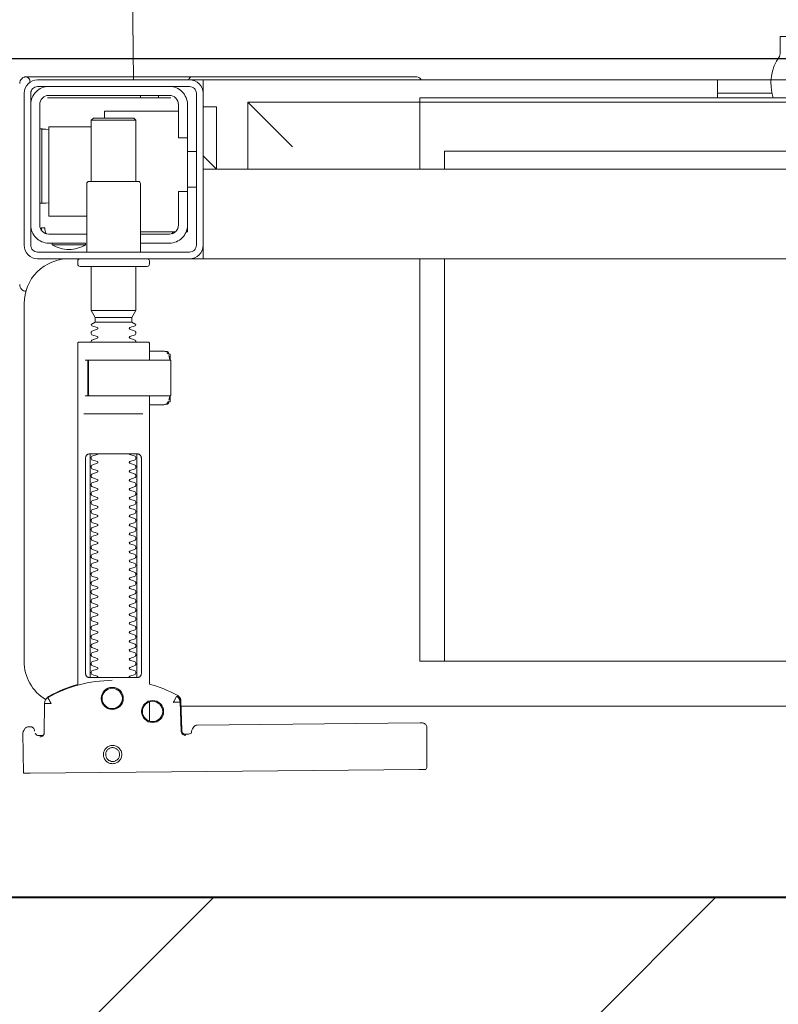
# Model space of a CAD drawing. Header units: millimetres. Extents: x -1893473 to 1546619, y -568027 to 942944.
# Tile 244 of 256: x 169311 to 169481, y -495583 to -495363. Entities that reach past the tile are written whole.
import ezdxf
from ezdxf.enums import TextEntityAlignment as Align

# ---------------------------------------------------------------- set-up
doc = ezdxf.new("R2010")
doc.units = ezdxf.units.MM
doc.header["$LTSCALE"] = 0.2
doc.layers.get('0').update_dxf_attribs({"lineweight": 0})
for name, color, linetype, lineweight in [('!! 0_Opis_pom', 9, 'Continuous', 13), ('!! 1_hatch projektowane ściany', 4, 'Continuous', 5), ('!! 1_OPIS POM NOWE', 140, 'Continuous', 5), ('!! 1_PROJ Sciany', 2, 'Continuous', 40), ('!! 2_wypos-sanitarne', 240, 'Continuous', 9), ('P-Opis nadproża', 150, 'Continuous', 9)]:
    doc.layers.add(name, color=color, linetype=linetype, lineweight=lineweight)
doc.layers.add('!! 1_zabudowa GK', color=33, linetype='Continuous')
doc.layers.add('!!_@ wypos sanit nd', color=7, linetype='Continuous', lineweight=0, plot=False)
doc.styles.add('ARIAL', font='tahoma.ttf')

# ---------------------------------------------------------------- blocks, each defined once
blk = doc.blocks.new('A$C324a30b8')
for points in [[(0.17552, 0), (0.17692, -0.11958), (0.17797, -0.23916), (0.17832, -0.47832)], [(-0.17552, 0), (0.17552, 0)]]:
    blk.add_lwpolyline(points)
blk = doc.blocks.new('A$C4ebe9e89')
for points in [[(0.16424, 0.15596), (0.16327, 0.15595), (0.16304, 0.15592), (0.16283, 0.15584), (0.16262, 0.15571), (0.16265, 0.15575), (0.16259, 0.15555), (0.16257, 0.15535, -0.157432), (0.16238, 0.15476), (0.1621, 0.15436, -0.241147), (0.16129, 0.15393), (0.1115, 0.15346), (0.11134, 0.15345), (0.11119, 0.15345), (0.11107, 0.15345), (0.11094, 0.15346), (0.11078, 0.15348), (0.11062, 0.15353), (0.11047, 0.15361), (0.11033, 0.15371), (0.11022, 0.15383), (0.11012, 0.15397), (0.11005, 0.15412), (0.11001, 0.15428), (0.11, 0.15445), (0.10995, 0.16345), (0.11023, 0.16384)], [(0.19647, 0.15658), (0.19626, 0.15656), (0.19605, 0.15648), (0.19585, 0.15635), (0.19566, 0.15614, 0.132231), (0.19551, 0.15564), (0.19546, 0.14909)], [(0.19768, 0.15528, 0.415336), (0.19869, 0.15429)], [(0.19885, 0.1543), (0.19898, 0.1543), (0.19913, 0.15431), (0.19927, 0.15434), (0.19941, 0.1544), (0.19953, 0.15447), (0.19965, 0.15456), (0.19975, 0.15466), (0.20007, 0.15512, 0.158481), (0.20026, 0.15571)], [(0.18031, 0.14393, 0.125713), (0.19466, 0.14774, 0.121439), (0.19519, 0.14823, -0.262119), (0.2, 0.13968), (0.2, 0.05968, -0.414214), (0.19, 0.04968), (0.18752, 0.04968, 0.405519), (0.188, 0.05018), (0.188, 0.05088, 0.414214), (0.1875, 0.05138), (0.1725, 0.05138, 0.414214), (0.172, 0.05088), (0.172, 0.05018, 0.405519), (0.17249, 0.04968, 0.001664), (0.15993, 0.04968)], [(0.172, 0.07232), (0.172, 0.06852, 0.414214), (0.1722, 0.06832), (0.18462, 0.06832), (0.1878, 0.06832, 0.414214), (0.188, 0.06852), (0.188, 0.14485), (0.18885, 0.1451), (0.18969, 0.14537), (0.19052, 0.14568), (0.19134, 0.146), (0.19215, 0.14635), (0.19295, 0.14672), (0.19374, 0.14712), (0.19456, 0.14756), (0.19465, 0.14762), (0.19473, 0.14768), (0.19481, 0.14775), (0.19488, 0.14782), (0.19495, 0.1479), (0.19502, 0.14799)], [(0.17647, 0.09332, 0.182836), (0.17637, 0.09341), (0.17515, 0.09381, 0.050055), (0.175, 0.09408), (0.175, 0.09436, 0.050055), (0.17515, 0.09462), (0.17637, 0.09503, 0.719897), (0.17637, 0.09541), (0.17515, 0.09581, 0.050055), (0.175, 0.09608), (0.175, 0.09636, 0.050055), (0.17515, 0.09662), (0.17637, 0.09703, 0.719897), (0.17637, 0.09741), (0.17515, 0.09781, 0.050055), (0.175, 0.09808), (0.175, 0.09836, 0.050055), (0.17515, 0.09862), (0.17637, 0.09903, 0.719897), (0.17637, 0.09941), (0.17515, 0.09981, 0.050055), (0.175, 0.10008), (0.175, 0.10036, 0.050055), (0.17515, 0.10062), (0.17637, 0.10103, 0.719897), (0.17637, 0.10141), (0.17515, 0.10181, 0.050055), (0.175, 0.10208), (0.175, 0.10236, 0.050055), (0.17515, 0.10262), (0.17637, 0.10303, 0.719897), (0.17637, 0.10341), (0.17515, 0.10381, 0.050055), (0.175, 0.10408), (0.175, 0.10436, 0.050055), (0.17515, 0.10462), (0.17637, 0.10503, 0.719897), (0.17637, 0.10541), (0.17515, 0.10581, 0.050055), (0.175, 0.10608), (0.175, 0.10636, 0.050055), (0.17515, 0.10662), (0.17637, 0.10703, 0.719897), (0.17637, 0.10741), (0.17515, 0.10781, 0.050055), (0.175, 0.10808), (0.175, 0.10836, 0.050055), (0.17515, 0.10862), (0.17637, 0.10903, 0.719897), (0.17637, 0.10941), (0.17515, 0.10981, 0.050055), (0.175, 0.11008), (0.175, 0.11036, 0.050055), (0.17515, 0.11062), (0.17637, 0.11103, 0.719897), (0.17637, 0.11141), (0.17515, 0.11181, 0.050055), (0.175, 0.11208), (0.175, 0.11236, 0.050055), (0.17515, 0.11262), (0.17637, 0.11303, 0.719897), (0.17637, 0.11341), (0.17515, 0.11381, 0.050055), (0.175, 0.11408), (0.175, 0.11436, 0.050055), (0.17515, 0.11462), (0.17637, 0.11503, 0.719897), (0.17637, 0.11541), (0.17515, 0.11581, 0.050055), (0.175, 0.11608), (0.175, 0.11636, 0.050055), (0.17515, 0.11662), (0.17637, 0.11703, 0.719897), (0.17637, 0.11741), (0.17515, 0.11781, 0.050055), (0.175, 0.11808), (0.175, 0.11836, 0.050055), (0.17515, 0.11862), (0.17637, 0.11903, 0.719897), (0.17637, 0.11941), (0.17515, 0.11981, 0.050055), (0.175, 0.12008), (0.175, 0.12036, 0.050055), (0.17515, 0.12062), (0.17637, 0.12103, 0.719897), (0.17637, 0.12141), (0.17515, 0.12181, 0.050055), (0.175, 0.12208), (0.175, 0.12236, 0.050055), (0.17515, 0.12262), (0.17637, 0.12303, 0.719897), (0.17637, 0.12341), (0.17515, 0.12381, 0.050055), (0.175, 0.12408), (0.175, 0.12436, 0.050055), (0.17515, 0.12462), (0.17637, 0.12503, 0.719897), (0.17637, 0.12541), (0.17515, 0.12581, 0.050055), (0.175, 0.12608), (0.175, 0.12636, 0.050055), (0.17515, 0.12662), (0.17637, 0.12703, 0.719897), (0.17637, 0.12741), (0.17515, 0.12781, 0.050055), (0.175, 0.12808), (0.175, 0.12836, 0.050055), (0.17515, 0.12862), (0.17637, 0.12903, 0.719897), (0.17637, 0.12941), (0.17515, 0.12981, 0.050055), (0.175, 0.13008), (0.175, 0.13036, 0.050055), (0.17515, 0.13062), (0.17637, 0.13103, 0.719897), (0.17637, 0.13141), (0.17515, 0.13181, 0.050055), (0.175, 0.13208), (0.175, 0.13236, 0.050055), (0.17515, 0.13262), (0.17637, 0.13303, 0.719897), (0.17637, 0.13341), (0.17515, 0.13381, 0.050055), (0.175, 0.13408), (0.175, 0.13436, 0.050055), (0.17515, 0.13462), (0.17637, 0.13503, 0.719897), (0.17637, 0.13541), (0.17515, 0.13581, 0.050055), (0.175, 0.13608), (0.175, 0.13636, 0.050055), (0.17515, 0.13662), (0.17637, 0.13703, 0.719897), (0.17637, 0.13741), (0.17515, 0.13781, 0.050055), (0.175, 0.13808), (0.175, 0.13836, 0.050055), (0.17515, 0.13862), (0.17637, 0.13903, 0.719897), (0.17637, 0.13941), (0.17515, 0.13981, 0.050055), (0.175, 0.14008), (0.175, 0.14036, 0.050055), (0.17515, 0.14062), (0.17637, 0.14103, 0.719897), (0.17637, 0.14141), (0.17515, 0.14181, 0.050055), (0.175, 0.14208), (0.175, 0.14236, 0.050055), (0.17515, 0.14262), (0.17637, 0.14303, 0.474594), (0.17647, 0.14332)], [(0.18353, 0.14332, 0.474594), (0.18364, 0.14303), (0.18486, 0.14262, 0.050055), (0.185, 0.14236), (0.185, 0.14208, 0.050055), (0.18486, 0.14181), (0.18364, 0.14141, 0.719897), (0.18364, 0.14103), (0.18486, 0.14062, 0.050055), (0.185, 0.14036), (0.185, 0.14008, 0.050055), (0.18486, 0.13981), (0.18364, 0.13941, 0.719897), (0.18364, 0.13903), (0.18486, 0.13862, 0.050055), (0.185, 0.13836), (0.185, 0.13808, 0.050055), (0.18486, 0.13781), (0.18364, 0.13741, 0.719897), (0.18364, 0.13703), (0.18486, 0.13662, 0.050055), (0.185, 0.13636), (0.185, 0.13608, 0.050055), (0.18486, 0.13581), (0.18364, 0.13541, 0.719897), (0.18364, 0.13503), (0.18486, 0.13462, 0.050055), (0.185, 0.13436), (0.185, 0.13408, 0.050055), (0.18486, 0.13381), (0.18364, 0.13341, 0.719897), (0.18364, 0.13303), (0.18486, 0.13262, 0.050055), (0.185, 0.13236), (0.185, 0.13208, 0.050055), (0.18486, 0.13181), (0.18364, 0.13141, 0.719897), (0.18364, 0.13103), (0.18486, 0.13062, 0.050055), (0.185, 0.13036), (0.185, 0.13008, 0.050055), (0.18486, 0.12981), (0.18364, 0.12941, 0.719897), (0.18364, 0.12903), (0.18486, 0.12862, 0.050055), (0.185, 0.12836), (0.185, 0.12808, 0.050055), (0.18486, 0.12781), (0.18364, 0.12741, 0.719897), (0.18364, 0.12703), (0.18486, 0.12662, 0.050055), (0.185, 0.12636), (0.185, 0.12608, 0.050055), (0.18486, 0.12581), (0.18364, 0.12541, 0.719897), (0.18364, 0.12503), (0.18486, 0.12462, 0.050055), (0.185, 0.12436), (0.185, 0.12408, 0.050055), (0.18486, 0.12381), (0.18364, 0.12341, 0.719897), (0.18364, 0.12303), (0.18486, 0.12262, 0.050055), (0.185, 0.12236), (0.185, 0.12208, 0.050055), (0.18486, 0.12181), (0.18364, 0.12141, 0.719897), (0.18364, 0.12103), (0.18486, 0.12062, 0.050055), (0.185, 0.12036), (0.185, 0.12008, 0.050055), (0.18486, 0.11981), (0.18364, 0.11941, 0.719897), (0.18364, 0.11903), (0.18486, 0.11862, 0.050055), (0.185, 0.11836), (0.185, 0.11808, 0.050055), (0.18486, 0.11781), (0.18364, 0.11741, 0.719897), (0.18364, 0.11703), (0.18486, 0.11662, 0.050055), (0.185, 0.11636), (0.185, 0.11608, 0.050055), (0.18486, 0.11581), (0.18364, 0.11541, 0.719897), (0.18364, 0.11503), (0.18486, 0.11462, 0.050055), (0.185, 0.11436), (0.185, 0.11408, 0.050055), (0.18486, 0.11381), (0.18364, 0.11341, 0.719897), (0.18364, 0.11303), (0.18486, 0.11262, 0.050055), (0.185, 0.11236), (0.185, 0.11208, 0.050055), (0.18486, 0.11181), (0.18364, 0.11141, 0.719897), (0.18364, 0.11103), (0.18486, 0.11062, 0.050055), (0.185, 0.11036), (0.185, 0.11008, 0.050055), (0.18486, 0.10981), (0.18364, 0.10941, 0.719897), (0.18364, 0.10903), (0.18486, 0.10862, 0.050055), (0.185, 0.10836), (0.185, 0.10808, 0.050055), (0.18486, 0.10781), (0.18364, 0.10741, 0.719897), (0.18364, 0.10703), (0.18486, 0.10662, 0.050055), (0.185, 0.10636), (0.185, 0.10608, 0.050055), (0.18486, 0.10581), (0.18364, 0.10541, 0.719897), (0.18364, 0.10503), (0.18486, 0.10462, 0.050055), (0.185, 0.10436), (0.185, 0.10408, 0.050055), (0.18486, 0.10381), (0.18364, 0.10341, 0.719897), (0.18364, 0.10303), (0.18486, 0.10262, 0.050055), (0.185, 0.10236), (0.185, 0.10208, 0.050055), (0.18486, 0.10181), (0.18364, 0.10141, 0.719897), (0.18364, 0.10103), (0.18486, 0.10062, 0.050055), (0.185, 0.10036), (0.185, 0.10008, 0.050055), (0.18486, 0.09981), (0.18364, 0.09941, 0.719897), (0.18364, 0.09903), (0.18486, 0.09862, 0.050055), (0.185, 0.09836), (0.185, 0.09808, 0.050055), (0.18486, 0.09781), (0.18364, 0.09741, 0.719897), (0.18364, 0.09703), (0.18486, 0.09662, 0.050055), (0.185, 0.09636), (0.185, 0.09608, 0.050055), (0.18486, 0.09581), (0.18364, 0.09541, 0.719897), (0.18364, 0.09503), (0.18486, 0.09462, 0.050055), (0.185, 0.09436), (0.185, 0.09408, 0.050055), (0.18486, 0.09381), (0.18364, 0.09341, 0.182836), (0.18353, 0.09332)], [(0.18575, 0.07252), (0.18575, 0.08011), (0.18572, 0.08022), (0.18564, 0.08029), (0.18555, 0.08032), (0.18565, 0.0803), (0.18573, 0.08024), (0.18577, 0.08014), (0.18577, 0.07252), (0.18574, 0.07241), (0.18567, 0.07234), (0.18547, 0.07232), (0.18558, 0.07237), (0.18564, 0.07252), (0.18564, 0.08012), (0.18557, 0.08027), (0.18547, 0.08032), (0.16743, 0.08032, 0.414214), (0.16723, 0.08012), (0.16723, 0.07252, 0.414214), (0.16743, 0.07232), (0.18547, 0.07232)], [(0.18556, 0.07232, 0.414213), (0.18576, 0.07252), (0.18575, 0.08011), (0.18575, 0.07252), (0.18572, 0.07241), (0.18565, 0.07234), (0.18555, 0.07232)], [(0.175, 0.06836), (0.175, 0.06812, -0.050055), (0.17515, 0.06786), (0.17636, 0.06745, -0.719897), (0.17636, 0.06707), (0.17515, 0.06666, -0.050055), (0.175, 0.0664), (0.175, 0.06612, -0.050055), (0.17515, 0.06586), (0.17636, 0.06545, -0.719897), (0.17636, 0.06507), (0.17515, 0.06466, -0.050055), (0.175, 0.0644), (0.1759, 0.06388), (0.1759, 0.06282), (0.175, 0.06126), (0.175, 0.05138)], [(0.185, 0.06836), (0.185, 0.06812, 0.050055), (0.18486, 0.06786), (0.18364, 0.06745, 0.719897), (0.18364, 0.06707), (0.18486, 0.06666, 0.050055), (0.185, 0.0664), (0.185, 0.06612, 0.050055), (0.18486, 0.06586), (0.18364, 0.06545, 0.719897), (0.18364, 0.06507), (0.18486, 0.06466, 0.050055), (0.185, 0.0644), (0.1841, 0.06388), (0.1841, 0.06282), (0.185, 0.06126), (0.185, 0.05138)], [(0.20011, 0.05684, 0.126559), (0.19962, 0.05693)], [(0.20099, 0.05547, 0.198909), (0.20055, 0.05654, 0.091301), (0.20011, 0.05684)], [(0.174, 0.04818), (0.174, 0.03288, 0.414214), (0.1745, 0.03238), (0.1855, 0.03238, 0.414214), (0.186, 0.03288), (0.186, 0.04818)], [(0.19375, 0.04656, 0.119096), (0.19, 0.04764, 0.119096), (0.18625, 0.04656)], [(0.19375, 0.04618), (0.19375, 0.04656), (0.18625, 0.04656), (0.18625, 0.04618), (0.1945, 0.04618, -0.414214), (0.1985, 0.04218)], [(0.16379, 0.04368), (0.1635, 0.04368), (0.1635, 0.04218, -0.414214), (0.1675, 0.04618), (0.174, 0.04618)], [(0.174, 0.04418), (0.1675, 0.04418, 0.414214), (0.1655, 0.04218), (0.1655, 0.03468), (0.1635, 0.03468), (0.1635, 0.01518, 0.414214), (0.1675, 0.01118)], [(0.1635, 0.02268), (0.1655, 0.02268), (0.1655, 0.01518, 0.414214), (0.1675, 0.01318), (0.1945, 0.01318, 0.414214), (0.1965, 0.01518), (0.1965, 0.04218, 0.414214), (0.1945, 0.04418), (0.186, 0.04418)], [(0.1945, 0.03721), (0.19515, 0.03722), (0.19542, 0.03722), (0.1956, 0.03722), (0.19567, 0.03722, 0.116465), (0.19589, 0.03728), (0.19601, 0.03733), (0.19601, 0.02063), (0.19589, 0.02068, 0.116465), (0.19567, 0.02074), (0.19542, 0.02074), (0.19515, 0.02074), (0.1945, 0.02075)], [(-0.04, 0.01368), (-0.03255, 0.01368, 0.236962), (-0.03118, 0.00443, -0.154353), (-0.031, 0.00386), (-0.031, 0), (0.031, 0), (0.031, 0.00386, -0.154353), (0.03118, 0.00443, 0.236962), (0.03256, 0.01368), (0.04, 0.01368)], [(0.1945, 0.01118, 0.414214), (0.1985, 0.01518)], [(0.11124, 0.00968), (0.11142, 0.00944), (0.11165, 0.00925), (0.11192, 0.0091), (0.1122, 0.00901), (0.1125, 0.00898), (0.1623, 0.00898, 0.326231), (0.16325, 0.00968)], [(0.1987, 0.01002, 0.000114), (0.1987, 0.01002, 0.517015), (0.20003, 0.00909), (0.19993, 0.00905), (0.19983, 0.00903), (0.19971, 0.009), (0.19958, 0.00899), (0.19948, 0.00899), (0.19903, 0.00899), (0.19841, 0.00899), (0.19771, 0.00899), (0.16428, 0.00899), (0.16393, 0.00899), (0.16357, 0.00899), (0.16323, 0.00899), (0.16294, 0.00899), (0.16269, 0.00899), (0.16249, 0.00899), (0.16237, 0.00899)], [(0.20011, 0.00912, 0.091301), (0.20055, 0.00942, 0.198909), (0.20099, 0.01048)]]:
    blk.add_lwpolyline(points, format="xyb")
for points in [[(0.19864, 0.1647), (0.11173, 0.16387)], [(0.20013, 0.1647), (0.20026, 0.15571)], [(0.16386, 0.15607), (0.16409, 0.15602), (0.16425, 0.15596), (0.1644, 0.15586), (0.16453, 0.15574), (0.16463, 0.1556), (0.16471, 0.15544), (0.16476, 0.15527), (0.16478, 0.1551), (0.16496, 0.14854), (0.16497, 0.14842), (0.16498, 0.14832), (0.16501, 0.14822), (0.16503, 0.14812), (0.16507, 0.14802), (0.16511, 0.14793), (0.16516, 0.14784), (0.16521, 0.14775), (0.16528, 0.14767), (0.16535, 0.14758), (0.16542, 0.14751), (0.1655, 0.14744), (0.16558, 0.14737), (0.16567, 0.14731), (0.16576, 0.14726), (0.16651, 0.14688), (0.16727, 0.14651), (0.16803, 0.14617), (0.16881, 0.14585), (0.1696, 0.14555), (0.17039, 0.14527), (0.17119, 0.14502), (0.172, 0.14478), (0.172, 0.08032)], [(0.1651, 0.14871), (0.16492, 0.1553), (0.1649, 0.15547), (0.16485, 0.15563), (0.16478, 0.15579), (0.16468, 0.15592), (0.16455, 0.15604), (0.16441, 0.15614), (0.16425, 0.15621), (0.16409, 0.15626), (0.16391, 0.15627)], [(0.19757, 0.15573), (0.19749, 0.15586), (0.19739, 0.15598), (0.19727, 0.15608), (0.19713, 0.15617), (0.19698, 0.15623), (0.19683, 0.15626), (0.19667, 0.15627), (0.19577, 0.15626)], [(0.172, 0.15305), (0.172, 0.14874)], [(0.16493, 0.14968), (-0.16477, 0.14968)], [(0.17483, 0.14232), (0.17483, 0.09432)], [(0.18523, 0.09432), (0.18523, 0.14232)], [(-0.11847, 0.04968), (-0.11847, 0.13968), (0.11153, 0.13968), (0.11153, 0.04968)], [(0.10602, 0.13968), (0.10602, 0.04968)], [(0.18662, 0.08432), (0.17345, 0.08432)], [(0.16732, 0.08028), (0.16732, 0.08144), (0.16736, 0.08156), (0.16746, 0.08164), (0.16767, 0.08169)], [(0.16811, 0.08203), (0.16776, 0.08162), (0.16776, 0.08196), (0.16779, 0.08207), (0.16786, 0.08214), (0.16797, 0.08218), (0.1681, 0.08219), (0.16822, 0.08219), (0.16842, 0.08221), (0.16887, 0.08232), (0.172, 0.08232)], [(0.16848, 0.08224), (0.16856, 0.0823), (0.16876, 0.08232)], [(0.16751, 0.08053), (0.16754, 0.08079), (0.16766, 0.08132)], [(0.17371, 0.08032), (0.18481, 0.08032), (0.18637, 0.08032)], [(0.16767, 0.07094), (0.16756, 0.07096), (0.16746, 0.07099), (0.16737, 0.07106), (0.16732, 0.0712), (0.16732, 0.07235)], [(0.16766, 0.07131), (0.16754, 0.07185), (0.16751, 0.0721)], [(0.172, 0.07032), (0.16887, 0.07032), (0.16842, 0.07042), (0.16831, 0.07044), (0.1682, 0.07044), (0.16806, 0.07045), (0.16795, 0.07046), (0.16783, 0.07052), (0.16776, 0.07067), (0.16776, 0.07101), (0.16811, 0.07061)], [(0.18558, 0.07232), (0.18637, 0.07232)], [(0.16876, 0.07032), (0.16866, 0.07032), (0.16848, 0.0704)], [(0.1759, 0.06388), (0.1841, 0.06388)], [(0.1841, 0.06282), (0.1759, 0.06282)], [(0.185, 0.06126), (0.175, 0.06126)], [(0.19963, 0.05696), (0.19976, 0.05695), (0.19988, 0.05692), (0.20001, 0.05688)], [(-0.16, 0.04668), (-0.16, 0.04968), (0.16, 0.04968), (0.16, 0.04668)], [(0.16, 0.03368), (0.16, 0.04568)], [(0.167, 0.04412), (0.16693, 0.04403), (0.16687, 0.04393), (0.16681, 0.04381), (0.16675, 0.04368)], [(0.19499, 0.04412), (0.19506, 0.04404), (0.19512, 0.04395), (0.19517, 0.04385), (0.19521, 0.04376), (0.19525, 0.04365), (0.19528, 0.04355), (0.19531, 0.04344), (0.19533, 0.04333), (0.19535, 0.04322), (0.19537, 0.04311), (0.19538, 0.04301), (0.19539, 0.04291), (0.19538, 0.04281), (0.19547, 0.04278), (0.19557, 0.04278), (0.19568, 0.04278), (0.19578, 0.04278), (0.19589, 0.04278), (0.19613, 0.04278), (0.19616, 0.04288), (0.19615, 0.04299), (0.19613, 0.04311), (0.19609, 0.04324), (0.19605, 0.04336), (0.19594, 0.04357)], [(0.1635, 0.03468), (0.1635, 0.04218)], [(0.174, 0.04368), (0.16618, 0.04368)], [(0.186, 0.04018), (0.1945, 0.04018), (0.1945, 0.02018), (0.185, 0.02018)], [(0.19591, 0.03729), (0.19602, 0.03729), (0.19616, 0.03729), (0.19632, 0.03729), (0.1965, 0.03729)], [(0.1615, 0.03368), (0.1635, 0.03368)], [(0.175, 0.03238), (0.175, 0.01872), (0.1755, 0.01822), (0.1845, 0.01822), (0.185, 0.01872), (0.185, 0.03238)], [(0.16, 0.02668), (0.157, 0.02968), (0.16, 0.02968), (-0.16, 0.02968), (-0.157, 0.02968), (-0.16, 0.02668)], [(0.10602, 0.02968), (0.10602, 0.0256), (-0.11847, 0.0256)], [(0.11153, 0.02968), (0.11153, 0.01468), (0.15, 0.01468)], [(0.14, 0.02468), (0.15, 0.01468), (0.15, 0.02968)], [(0.16, 0.01568), (0.157, 0.01568), (0.157, 0.02968)], [(0.1615, 0.02568), (0.1635, 0.02568)], [(0.1965, 0.02067), (0.19632, 0.02067), (0.19616, 0.02067), (0.19602, 0.02067), (0.19591, 0.02067)], [(0.1655, 0.01668), (0.182, 0.01668), (0.182, 0.01822)], [(0.185, 0.01872), (0.175, 0.01872)], [(0.045, 0.01368), (0.045, 0.00968)], [(0.16722, 0.01368), (0.19467, 0.01368), (0.19478, 0.01368)], [(0.17, 0.01318), (0.17, 0.01368)], [(0.174, 0.01318), (0.174, 0.01368)], [(0.03283, 0.01268), (0.045, 0.01268)], [(0.16, 0.01268), (0.16, 0.00968), (0.03305, 0.00968)]]:
    blk.add_lwpolyline(points)
for points in [[(0.18024, 0.15848), (0.18044, 0.15849), (0.18064, 0.15852), (0.18084, 0.15857), (0.18103, 0.15864), (0.18121, 0.15873), (0.18138, 0.15883), (0.18154, 0.15895), (0.18168, 0.15909), (0.18182, 0.15924), (0.18194, 0.1594), (0.18204, 0.15958), (0.18212, 0.15976), (0.18219, 0.15995), (0.18224, 0.16014), (0.18226, 0.16034), (0.18227, 0.16054), (0.18226, 0.16075), (0.18223, 0.16094), (0.18218, 0.16114), (0.18211, 0.16133), (0.18202, 0.16151), (0.18191, 0.16168), (0.18179, 0.16184), (0.18166, 0.16199), (0.18151, 0.16212), (0.18134, 0.16224), (0.18117, 0.16234), (0.18099, 0.16242), (0.1808, 0.16249), (0.1806, 0.16254), (0.1804, 0.16256), (0.1802, 0.16257), (0.18, 0.16256), (0.1798, 0.16253), (0.17961, 0.16248), (0.17942, 0.16241), (0.17924, 0.16232), (0.17907, 0.16222), (0.17891, 0.1621), (0.17876, 0.16196), (0.17863, 0.16181), (0.17851, 0.16165), (0.17841, 0.16147), (0.17832, 0.16129), (0.17826, 0.1611), (0.17821, 0.1609), (0.17818, 0.16071), (0.17818, 0.1605), (0.17819, 0.1603), (0.17822, 0.16011), (0.17827, 0.15991), (0.17834, 0.15972), (0.17843, 0.15954), (0.17853, 0.15937), (0.17865, 0.15921), (0.17879, 0.15906), (0.17894, 0.15893), (0.1791, 0.15881), (0.17928, 0.15871), (0.17946, 0.15863), (0.17965, 0.15856), (0.17984, 0.15851), (0.18004, 0.15849)], [(0.18024, 0.15897), (0.18039, 0.15898), (0.18054, 0.159), (0.18068, 0.15904), (0.18083, 0.15909), (0.18096, 0.15916), (0.18109, 0.15924), (0.18121, 0.15933), (0.18133, 0.15943), (0.18143, 0.15955), (0.18152, 0.15967), (0.18159, 0.1598), (0.18166, 0.15994), (0.18171, 0.16008), (0.18174, 0.16023), (0.18176, 0.16038), (0.18177, 0.16053), (0.18176, 0.16068), (0.18174, 0.16084), (0.1817, 0.16098), (0.18165, 0.16113), (0.18158, 0.16126), (0.1815, 0.16139), (0.18141, 0.16151), (0.1813, 0.16162), (0.18119, 0.16173), (0.18107, 0.16182), (0.18094, 0.16189), (0.1808, 0.16196), (0.18066, 0.16201), (0.18051, 0.16204), (0.18036, 0.16206), (0.18021, 0.16207), (0.18005, 0.16206), (0.1799, 0.16204), (0.17976, 0.162), (0.17961, 0.16194), (0.17948, 0.16188), (0.17935, 0.1618), (0.17923, 0.16171), (0.17911, 0.1616), (0.17901, 0.16149), (0.17892, 0.16137), (0.17885, 0.16124), (0.17878, 0.1611), (0.17873, 0.16095), (0.1787, 0.16081), (0.17868, 0.16066), (0.17867, 0.1605), (0.17868, 0.16035), (0.1787, 0.1602), (0.17874, 0.16005), (0.17879, 0.15991), (0.17886, 0.15977), (0.17894, 0.15964), (0.17903, 0.15952), (0.17914, 0.15941), (0.17925, 0.15931), (0.17937, 0.15922), (0.1795, 0.15914), (0.17964, 0.15908), (0.17978, 0.15903), (0.17993, 0.159), (0.18008, 0.15897)], [(0.16587, 0.14754), (0.16582, 0.14756), (0.16577, 0.1476), (0.16573, 0.14763), (0.16568, 0.14767), (0.16563, 0.14771), (0.16558, 0.14776), (0.16553, 0.14781), (0.16549, 0.14786), (0.16544, 0.14791), (0.1654, 0.14797), (0.16536, 0.14803), (0.16533, 0.14809), (0.16529, 0.14815), (0.16526, 0.14821), (0.16524, 0.14828), (0.16521, 0.14834), (0.16519, 0.14841), (0.16517, 0.14847), (0.16516, 0.14854), (0.16515, 0.1486), (0.16514, 0.14866), (0.16513, 0.14872), (0.16513, 0.14877), (0.16518, 0.14879), (0.16643, 0.14884), (0.16648, 0.14884), (0.16654, 0.14884), (0.16659, 0.14886), (0.16664, 0.14883), (0.16661, 0.14879), (0.16658, 0.14874), (0.16656, 0.14869), (0.16653, 0.14863), (0.16594, 0.14754)], [(0.18533, 0.14332), (0.18542, 0.14331), (0.1855, 0.1433), (0.18559, 0.14329), (0.18567, 0.14326), (0.18575, 0.14323), (0.18583, 0.14319), (0.18591, 0.14314), (0.18598, 0.14308), (0.18604, 0.14302), (0.1861, 0.14294), (0.18615, 0.14286), (0.18619, 0.14276), (0.18623, 0.14266), (0.18626, 0.14255), (0.18627, 0.14243), (0.18628, 0.14232), (0.18628, 0.09432), (0.18627, 0.0942), (0.18626, 0.09409), (0.18623, 0.09398), (0.18619, 0.09387), (0.18615, 0.09378), (0.1861, 0.09369), (0.18604, 0.09362), (0.18598, 0.09355), (0.18591, 0.09349), (0.18583, 0.09344), (0.18575, 0.0934), (0.18567, 0.09337), (0.18559, 0.09335), (0.1855, 0.09333), (0.18542, 0.09332), (0.18533, 0.09332), (0.17475, 0.09332), (0.17466, 0.09332), (0.17457, 0.09333), (0.17449, 0.09335), (0.1744, 0.09337), (0.17432, 0.0934), (0.17424, 0.09344), (0.17416, 0.09349), (0.17409, 0.09355), (0.17403, 0.09362), (0.17397, 0.09369), (0.17392, 0.09378), (0.17387, 0.09387), (0.17384, 0.09398), (0.17381, 0.09409), (0.17379, 0.0942), (0.17379, 0.09432), (0.17379, 0.14232), (0.17379, 0.14243), (0.17381, 0.14255), (0.17384, 0.14266), (0.17387, 0.14276), (0.17392, 0.14286), (0.17397, 0.14294), (0.17403, 0.14302), (0.17409, 0.14308), (0.17416, 0.14314), (0.17424, 0.14319), (0.17432, 0.14323), (0.1744, 0.14326), (0.17449, 0.14329), (0.17457, 0.1433), (0.17466, 0.14331), (0.17475, 0.14332)], [(-0.11847, 0.01368), (0.11153, 0.01368), (0.11153, 0.01468), (-0.11847, 0.01468)]]:
    blk.add_lwpolyline(points, close=True)
for points in [[(0.19546, 0.14908), (0.19546, 0.14908), (0.19546, 0.14908), (0.19546, 0.14909), (0.19546, 0.14909), (0.19546, 0.14909), (0.19546, 0.14909), (0.19546, 0.14909), (0.19546, 0.14909), (0.19546, 0.14909), (0.19546, 0.14909), (0.19546, 0.14909), (0.19546, 0.14909), (0.19546, 0.14909), (0.19546, 0.14909), (0.19546, 0.14909), (0.19546, 0.14909), (0.19546, 0.14909), (0.19546, 0.14909), (0.19546, 0.14909), (0.19546, 0.14908), (0.19546, 0.14908), (0.19546, 0.14908), (0.19546, 0.14908), (0.19546, 0.14908), (0.19546, 0.14908), (0.19546, 0.14908), (0.19546, 0.14908), (0.19546, 0.14908), (0.19546, 0.14908), (0.19546, 0.14908), (0.19546, 0.14908), (0.19546, 0.14908), (0.19546, 0.14908), (0.19546, 0.14908), (0.19546, 0.14908), (0.19546, 0.14908), (0.19546, 0.14909), (0.19545, 0.14909), (0.19545, 0.14909), (0.19545, 0.14909), (0.19545, 0.14909), (0.19545, 0.14909), (0.19545, 0.14909), (0.19545, 0.14909), (0.19545, 0.14909), (0.19544, 0.14909), (0.19544, 0.14908), (0.19544, 0.14908), (0.19544, 0.14908), (0.19544, 0.14908), (0.19543, 0.14908), (0.19543, 0.14908), (0.19543, 0.14908), (0.19543, 0.14908), (0.19543, 0.14908), (0.19543, 0.14908), (0.19543, 0.14908), (0.19542, 0.14908), (0.19542, 0.14908), (0.19542, 0.14908), (0.19542, 0.14908), (0.19542, 0.14908), (0.19541, 0.14908), (0.19541, 0.14908), (0.19541, 0.14908), (0.19541, 0.14908), (0.19541, 0.14908), (0.1954, 0.14908), (0.1954, 0.14908), (0.1954, 0.14908), (0.19539, 0.14908), (0.19539, 0.14908), (0.19538, 0.14909), (0.19537, 0.14909), (0.19537, 0.14909), (0.19536, 0.14909), (0.19536, 0.14909), (0.19536, 0.14909), (0.19535, 0.14909), (0.19535, 0.14909), (0.19534, 0.14909), (0.19534, 0.14909), (0.19533, 0.14909), (0.19533, 0.14909), (0.19532, 0.14909), (0.19531, 0.14909), (0.19531, 0.14909), (0.1953, 0.14909), (0.19529, 0.14909), (0.19529, 0.14909), (0.19528, 0.14909), (0.19527, 0.14909), (0.19527, 0.14909), (0.19526, 0.14909), (0.19525, 0.14909), (0.19524, 0.14909), (0.19524, 0.14909), (0.19523, 0.14909), (0.19522, 0.14909), (0.19521, 0.14909), (0.1952, 0.14909), (0.19519, 0.14909), (0.19518, 0.14909), (0.19517, 0.14909), (0.19516, 0.14909), (0.19516, 0.14909), (0.19515, 0.14909), (0.19514, 0.14909), (0.19513, 0.14909), (0.19512, 0.14909), (0.19511, 0.14909), (0.1951, 0.14909), (0.19508, 0.14909), (0.19507, 0.14909), (0.19506, 0.14909), (0.19505, 0.14909), (0.19504, 0.14909), (0.19503, 0.14909), (0.19502, 0.14909), (0.19501, 0.14909), (0.195, 0.14909), (0.19499, 0.14909), (0.19497, 0.14909), (0.19496, 0.14909), (0.19495, 0.14909), (0.19494, 0.1491), (0.19493, 0.1491), (0.19491, 0.1491), (0.1949, 0.1491), (0.19489, 0.1491), (0.19488, 0.1491), (0.19486, 0.1491), (0.19485, 0.1491), (0.19484, 0.1491), (0.19483, 0.1491), (0.19481, 0.1491), (0.19469, 0.1491), (0.19464, 0.1491), (0.19459, 0.1491), (0.19456, 0.1491), (0.19453, 0.1491), (0.19451, 0.1491), (0.19448, 0.1491), (0.19446, 0.1491), (0.19443, 0.1491), (0.19441, 0.1491), (0.19438, 0.1491), (0.19435, 0.1491), (0.19433, 0.1491), (0.19431, 0.1491), (0.19428, 0.1491), (0.19427, 0.1491), (0.19426, 0.1491), (0.19423, 0.1491), (0.19422, 0.1491), (0.19421, 0.1491), (0.1942, 0.1491), (0.19418, 0.1491), (0.19418, 0.1491), (0.19417, 0.1491), (0.19417, 0.1491), (0.19416, 0.1491), (0.19416, 0.1491), (0.19415, 0.14911), (0.19414, 0.14911), (0.19414, 0.14911), (0.19413, 0.14911), (0.19413, 0.14911), (0.19412, 0.14911), (0.19412, 0.14911), (0.19412, 0.14911), (0.19411, 0.14911), (0.19411, 0.1491), (0.1941, 0.1491), (0.1941, 0.1491), (0.1941, 0.1491), (0.19409, 0.1491), (0.19409, 0.1491), (0.19409, 0.1491), (0.19409, 0.1491), (0.19408, 0.1491), (0.19408, 0.1491), (0.19408, 0.1491), (0.19407, 0.1491), (0.19407, 0.1491), (0.19406, 0.1491), (0.19406, 0.1491), (0.19406, 0.1491), (0.19406, 0.1491), (0.19405, 0.1491), (0.19405, 0.1491), (0.19405, 0.1491), (0.19405, 0.14911), (0.19404, 0.14911), (0.19404, 0.14911), (0.19404, 0.14911), (0.19403, 0.14911), (0.19403, 0.14911), (0.19402, 0.14912), (0.19402, 0.14912), (0.19402, 0.14912), (0.19401, 0.14912), (0.19401, 0.14912), (0.19401, 0.14912), (0.194, 0.14912), (0.194, 0.14912), (0.194, 0.14912), (0.194, 0.14912), (0.194, 0.14912), (0.194, 0.14912), (0.194, 0.14912), (0.19399, 0.14912), (0.19399, 0.14912), (0.19399, 0.14912), (0.19399, 0.14912), (0.19399, 0.14912), (0.19399, 0.14912), (0.19398, 0.14912), (0.19398, 0.14912), (0.19398, 0.14911), (0.19398, 0.14911), (0.19398, 0.14911), (0.19398, 0.14911), (0.19397, 0.14911), (0.19397, 0.14911), (0.19397, 0.1491), (0.19397, 0.1491), (0.19397, 0.1491), (0.19397, 0.1491), (0.19397, 0.1491), (0.19397, 0.14909), (0.19397, 0.14909), (0.19397, 0.14909), (0.19397, 0.14909), (0.19397, 0.14908), (0.19397, 0.14908), (0.19397, 0.14908), (0.19397, 0.14908), (0.19397, 0.14908), (0.19397, 0.14907), (0.19397, 0.14907), (0.19397, 0.14907), (0.19397, 0.14907), (0.19397, 0.14907), (0.19398, 0.14906), (0.19398, 0.14906), (0.19398, 0.14906), (0.19398, 0.14906), (0.19398, 0.14906), (0.19398, 0.14905), (0.19399, 0.14905), (0.19399, 0.14905), (0.19399, 0.14905), (0.194, 0.14904), (0.194, 0.14904), (0.19401, 0.14903), (0.19401, 0.14903), (0.19401, 0.14903), (0.19402, 0.14902), (0.19402, 0.14902), (0.19402, 0.14902), (0.19403, 0.14901), (0.19403, 0.14901), (0.19403, 0.14901), (0.19403, 0.149), (0.19403, 0.149), (0.19403, 0.149), (0.19404, 0.14899), (0.19404, 0.14899), (0.19404, 0.14899), (0.19404, 0.14899), (0.19404, 0.14898), (0.19404, 0.14898), (0.19404, 0.14898), (0.19405, 0.14897), (0.19405, 0.14897), (0.19405, 0.14897), (0.19405, 0.14896), (0.19405, 0.14896), (0.19406, 0.14895), (0.19406, 0.14895), (0.19406, 0.14895), (0.19406, 0.14894), (0.19407, 0.14894), (0.19407, 0.14893), (0.19407, 0.14893), (0.19408, 0.14892), (0.19408, 0.14891), (0.19409, 0.1489), (0.19409, 0.14889), (0.1941, 0.14888), (0.1941, 0.14887), (0.19411, 0.14886), (0.19412, 0.14884), (0.19414, 0.14881), (0.19416, 0.14877), (0.19418, 0.14873), (0.19419, 0.14871), (0.1942, 0.1487), (0.19421, 0.14868), (0.19422, 0.14866), (0.19423, 0.14864), (0.19434, 0.14845), (0.19435, 0.14844), (0.19435, 0.14842), (0.19436, 0.1484), (0.19437, 0.14839), (0.19438, 0.14837), (0.19439, 0.14836), (0.1944, 0.14834), (0.19441, 0.14832), (0.19441, 0.14831), (0.19442, 0.14829), (0.19443, 0.14828), (0.19444, 0.14826), (0.19445, 0.14825), (0.19446, 0.14823), (0.19446, 0.14822), (0.19447, 0.14821), (0.19448, 0.14819), (0.19449, 0.14818), (0.19449, 0.14816), (0.1945, 0.14815), (0.19451, 0.14814), (0.19452, 0.14813), (0.19452, 0.14811), (0.19453, 0.1481), (0.19454, 0.14809), (0.19454, 0.14808), (0.19455, 0.14806), (0.19456, 0.14805), (0.19456, 0.14804), (0.19457, 0.14803), (0.19457, 0.14802), (0.19458, 0.14801), (0.19458, 0.148), (0.19459, 0.14799), (0.1946, 0.14798), (0.1946, 0.14797), (0.19461, 0.14796), (0.19461, 0.14795), (0.19462, 0.14794), (0.19462, 0.14793), (0.19463, 0.14792), (0.19463, 0.14791), (0.19463, 0.1479), (0.19464, 0.1479), (0.19464, 0.14789), (0.19465, 0.14788), (0.19465, 0.14787), (0.19465, 0.14787), (0.19466, 0.14786), (0.19466, 0.14785), (0.19466, 0.14785), (0.19467, 0.14784), (0.19467, 0.14784), (0.19467, 0.14783), (0.19468, 0.14783), (0.19468, 0.14782), (0.19468, 0.14782), (0.19468, 0.14782), (0.19468, 0.14781), (0.19468, 0.14781), (0.19468, 0.14781), (0.19468, 0.14781), (0.19469, 0.14781), (0.19469, 0.1478), (0.19469, 0.1478), (0.19469, 0.1478), (0.19469, 0.1478), (0.19469, 0.1478), (0.19469, 0.1478), (0.19469, 0.1478), (0.19469, 0.14779), (0.19469, 0.14779), (0.19469, 0.14779), (0.19469, 0.14779), (0.19469, 0.14779), (0.19469, 0.14779), (0.19469, 0.14779), (0.19469, 0.14779), (0.19469, 0.14779), (0.19469, 0.14779), (0.19469, 0.14779), (0.19469, 0.14779), (0.19469, 0.14779), (0.19469, 0.14779), (0.19469, 0.14779), (0.19469, 0.14779), (0.19469, 0.14778), (0.19469, 0.14778), (0.19469, 0.14778), (0.19469, 0.14778), (0.19469, 0.14778), (0.19469, 0.14778), (0.19469, 0.14778), (0.19469, 0.14778), (0.19469, 0.14778), (0.19469, 0.14778), (0.19469, 0.14778), (0.19469, 0.14778), (0.19469, 0.14778), (0.19469, 0.14778), (0.19469, 0.14778), (0.19469, 0.14778), (0.19469, 0.14778), (0.19469, 0.14778), (0.19469, 0.14778), (0.19469, 0.14778), (0.19469, 0.14778), (0.19469, 0.14778), (0.19469, 0.14778), (0.19469, 0.14778), (0.1947, 0.14778, 0.269557)], [(0.16, 0.01268), (0.16, 0.04668, -0.414214), (0.163, 0.04968), (0.197, 0.04968, -0.414214), (0.2, 0.04668), (0.2, 0.01268, -0.414214), (0.197, 0.00968), (0.163, 0.00968, -0.414214)], [(0.1985, 0.04668), (0.1985, 0.01268, -0.414214), (0.197, 0.01118), (0.163, 0.01118, -0.414214), (0.1615, 0.01268), (0.1615, 0.04668, -0.414214), (0.163, 0.04818), (0.197, 0.04818, -0.414214)]]:
    blk.add_lwpolyline(points, format="xyb", close=True)
for centre, radius in [((0.17129, 0.1509), 0.00247), ((0.17129, 0.15089), 0.00227), ((0.18031, 0.14798), 0.00247), ((0.18031, 0.14798), 0.00227)]:
    blk.add_circle(centre, radius)
for centre, major_axis, ratio, start_param, end_param in [((0.11145, 0.16346), (-0.0015, -0.00001), 0.008666, 6.276938, 6.283143), ((0.11173, 0.16385), (0.0015, 0.00001), 0.008666, 1.564549, 3.135353), ((0.19863, 0.16469), (0.0015, 0.00001), 0.008666, 0.000034, 1.564556), ((0.16326, 0.15695), (0.00001, -0.001), 0.006244, 0, 0.008667), ((0.19846, 0.15618), (-0.000892, -0.000453), 0.001081, 6.273741, 6.283185), ((0.19868, 0.15529), (-0.001, -0.00001), 0.00236, 6.276941, 6.283185), ((0.19849, 0.1543), (0.000501, 0.000005), 0.008666, 5.12776, 5.491123), ((0.19868, 0.15529), (0.000013, -0.001), 0.403131, 6.273715, 6.283185), ((0.19883, 0.1553), (0.000018, -0.001), 0.702652, 6.271005, 6.283185), ((0.19876, 0.15569), (0.0015, 0.00002), 0.011557, 6.27692, 6.283202), ((0.17484, 0.14232), (0, 0.001), 0.006244, 0, 1.570796), ((0.18031, 0.14443), (0.000005, -0.0005), 0.006244, 0, 0.008667), ((0.18524, 0.14232), (0, -0.001), 0.006244, 3.141593, 4.712389), ((0.17484, 0.09432), (0, -0.001), 0.006244, 4.712389, 6.283185), ((0.18524, 0.09432), (0, -0.001), 0.006244, 4.712389, 6.283185), ((0.16768, 0.08149), (-0.000013, 0.0002), 0.199357, 6.276703, 6.276744), ((0.16768, 0.07114), (-0.000013, -0.0002), 0.199357, 0.006339, 0.00638)]:
    blk.add_ellipse(centre, major_axis=major_axis, ratio=ratio, start_param=start_param, end_param=end_param)
blk = doc.blocks.new('A$C2EB40A8D')
at = {"layer": '!! 1_hatch projektowane ściany'}
h = blk.add_hatch(dxfattribs=at)
h.set_pattern_fill('ANSI31', color=256, scale=25)
h.set_pattern_definition([(45, (-604946.8, 1976053.4), (-56.1266008, 56.1266008), [])])
h.paths.add_polyline_path([(3298.87011, -1277.48603), (6407.5648, -1277.48603), (6407.5648, -1157.48603), (3298.87011, -1157.48603)])
blk.add_lwpolyline([(3298.87011, -1277.48603), (6407.5648, -1277.48603), (6407.5648, -1157.48603), (3298.87011, -1157.48603)], close=True, dxfattribs=at)
at = {"layer": '!! 1_PROJ Sciany'}
blk.add_lwpolyline([(6407.5648, -1157.48603), (3298.87011, -1157.48603)], dxfattribs=at)
at = {"layer": '!! 1_zabudowa GK'}
blk.add_lwpolyline([(6407.5648, -969.98603), (3298.87011, -969.98603)], dxfattribs=at)
at = {"layer": '!! 2_wypos-sanitarne', "xscale": 1000, "yscale": 1000, "zscale": 1000, "rotation": 180}
blk.add_blockref('A$C324a30b8', (5843.98841, -974.6955), dxfattribs=at)
at = {"layer": '!!_@ wypos sanit nd', "xscale": 1000, "yscale": 1000, "zscale": 1000, "rotation": 180}
blk.add_blockref('A$C4ebe9e89', (5843.98841, -965.0155), dxfattribs=at)
at = {"layer": '!! 0_Opis_pom', "ltscale": 0.7, "style": 'ARIAL'}
for tag, p in [('B1,21', (-891.77727, 31796.97458)), ('A1,16', (-13651.31084, 31587.95236)), ('B1,19', (-5798.61305, 31587.22944)), ('B1/17', (-9701.43347, 31565.05244)), ('1,23', (10805.41388, 31565.05244)), ('1,22', (4526.58954, 31507.65132)), ('A1,1', (-16866.13618, 31459.3792)), ('B1,18', (-7791.62894, 31330.08444)), ('B1,20', (-2961.4347, 31167.05787)), ('A1,6', (-19287.17717, 30923.71998)), ('B1,1', (14135.63445, 30913.92963)), ('B1,3', (17346.74696, 30023.81022)), ('B1,4', (29817.71501, 29157.67457)), ('A1,5', (-23454.5385, 28820.77901)), ('A1,2', (-17502.57721, 28602.57524)), ('B1,2D', (2616.16402, 28559.52261)), ('A1,15', (-13651.31084, 28261.46046)), ('B1,4', (29883.58177, 28158.35876)), ('B1,2B', (18801.54781, 27650.12382)), ('B1,2A', (13086.7373, 27376.04393)), ('A1,3', (-16846.27912, 25980.40356)), ('B1,8', (9089.53994, 25356.27639)), ('B1,6', (31915.87888, 23754.79829)), ('A1,4', (-24010.17576, 23559.17399)), ('B1,14', (-11621.32288, 23261.44183)), ('B1,13', (-3080.55208, 22924.09997)), ('B1,5', (29245.49088, 22896.69268)), ('B1,10', (3982.60923, 22874.21277)), ('B1,9', (5634.43488, 22623.92098)), ('B1,2C', (13327.26639, 22378.5328)), ('B1,7', (16398.41175, 22348.28836)), ('B1,11', (5553.20442, 20939.83877)), ('B1,12', (3693.27174, 20628.72148)), ('C1,3', (5969.08376, 16336.01084)), ('C1,2', (11955.93711, 11671.55655)), ('C1,1', (15659.17205, 11415.94196)), ('C1,4', (5140.00888, 9205.5831)), ('C1,5', (5680.4486, 6154.54995)), ('C1,10', (16327.05085, 6080.66085)), ('C1,9', (16526.57171, 3173.45283)), ('C1,6', (6367.37903, 2771.84181)), ('D0,18', (-1981.87701, -110.73158)), ('D0,7', (-13531.42299, -1159.67649)), ('C1,7', (7275.77161, -1303.00991)), ('D0,17', (2064.87671, -1345.69113)), ('D0,3', (-9324.21674, -1442.63631)), ('D0,6', (-17529.61851, -1957.37463)), ('D0,10', (-21369.4432, -2140.60378)), ('D,09', (-12990.08379, -2746.32902)), ('D0,2', (-5516.19514, -3101.87722)), ('D0,16', (2266.73061, -3284.15369)), ('D0,8', (-14357.79539, -3567.69719)), ('D0,5', (-10461.54478, -3629.26575)), ('D0,4', (-8396.53404, -4353.7937)), ('D0,15', (1974.41895, -5205.84774)), ('D0,1', (-5633.49598, -5662.48534)), ('D0,11', (-23334.09291, -6045.78706)), ('D0,12', (-22436.85763, -9302.9678)), ('D0,13', (-22436.85763, -11581.16526)), ('D0,14', (-13645.94445, -11884.57769))]:
    blk.add_attdef(tag, text='', height=119.68, dxfattribs=at).set_placement(p, align=Align.MIDDLE_CENTER)
at = {"layer": '!! 1_OPIS POM NOWE', "style": 'ARIAL'}
for tag, p in [('C1.7A', (7769.3756, 685.765)), ('C1.7C', (7655.80151, -2045.04756)), ('C1.8B', (10935.93068, -2107.41983)), ('C1.8A', (13897.39715, -2120.69016)), ('C1.7B', (8274.43201, -3270.18959)), ('E1.2', (16701.02923, -5331.07351)), ('E1.5E', (21974.23379, -5463.99012)), ('E1.5D', (24989.27391, -5785.36474)), ('E1.1', (8357.81567, -5851.01076)), ('E1.5C', (25222.53959, -6394.64172)), ('E1.5B', (27694.70831, -7009.86571)), ('E1.6', (5279.46063, -8141.28746)), ('E1.5A', (25547.9555, -8495.18994)), ('E1.5G', (23977.19473, -9792.46695)), ('E1.5F', (22414.7084, -9822.66389)), ('E1,4', (13935.69867, -10458.20073)), ('E1.5L', (28030.8296, -11267.7725)), ('E1.3', (5639.18862, -11994.01941)), ('E1.5H', (23988.49716, -12231.38049)), ('E1.5K', (27714.73934, -12977.98364)), ('E1.5I', (22290.68736, -13989.9049)), ('E1.5J', (27095.71534, -16088.17469))]:
    blk.add_attdef(tag, text='', height=119.68, dxfattribs=at).set_placement(p, align=Align.MIDDLE_CENTER)

msp = doc.modelspace()

# ---------------------------------------------------------------- block references
at = {"layer": 'P-Opis nadproża', "color": 4}
msp.add_blockref('A$C2EB40A8D', (163667.94092, -494401.63474), dxfattribs=at)

doc.saveas('drawing.dxf')
